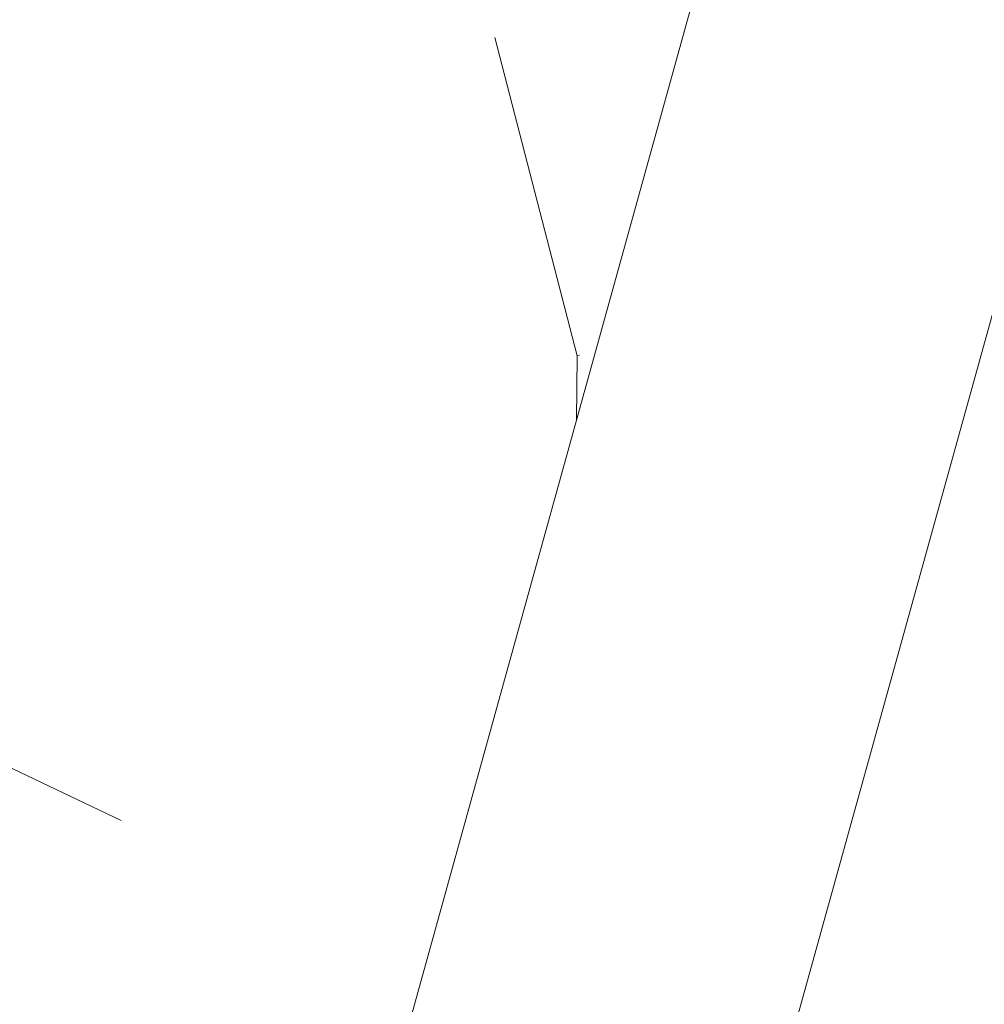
# Model space of a CAD drawing. Header units: millimetres. Extents: x -6861 to -4784, y 84 to 6892.
# Tile 9 of 200: x -5050.71 to -5046.83, y 243.05 to 247.01. Entities that reach past the tile are written whole.
import ezdxf

# ---------------------------------------------------------------- set-up
doc = ezdxf.new("R2010")
doc.units = ezdxf.units.MM
doc.layers.add('A-DETL-GENF', color=7, linetype='Continuous', lineweight=9)
doc.layers.add('E-LITE-EQPM', color=7, linetype='Continuous', lineweight=20)

# ---------------------------------------------------------------- blocks, each defined once
blk = doc.blocks.new('01 PODIUM EMPOTRADO CON MARCO 3_glb - PODIUM EMPOTRADO CON MARCO 3_dwg_NS-2254 ÍßÁ_1_5Ð_$$_É_îAÔO-659104-Lateral_PDF')
at = {"lineweight": 9}
for p, q in [((-3248.3851, 199.9544), (-3234.9119, 248.5)), ((-3233.3552, 248.5), (-3246.9398, 199.5532)), ((-3235.7696, 245.6604), (-3236.1007, 246.942)), ((-3235.7719, 245.4016), (-3235.7696, 245.6604)), ((-3235.7601, 245.6628), (-3235.7696, 245.6604)), ((-3237.6059, 243.788), (-3238.9597, 244.434))]:
    blk.add_line(p, q, dxfattribs=at)
blk = doc.blocks.new('01 PODIUM EMPOTRADO CON MARCO 3_glb - UNO  WHITE_GOLD DOWNLIGHT EMPOTRABLE-659121-Lateral_PDF')
blk.add_blockref('01 PODIUM EMPOTRADO CON MARCO 3_glb - PODIUM EMPOTRADO CON MARCO 3_dwg_NS-2254 ÍßÁ_1_5Ð_$$_É_îAÔO-659104-Lateral_PDF', (0, 0))

msp = doc.modelspace()

# ---------------------------------------------------------------- hatches: boundary and pattern name
at = {"layer": 'A-DETL-GENF', "true_color": 0xaaaaaa}
h = msp.add_hatch(dxfattribs=at)
h.set_pattern_fill('FP_2', color=253, style=0, pattern_type=2)
h.set_pattern_definition([(45, (-4840.205, 277.281), (-10.6066, 10.6066), []), (135, (-4840.205, 277.281), (-10.6066, -10.6066), [])])
h.paths.add_polyline_path([(-5061.6568, 150), (-4823.7568, 150), (-4823.7568, 450), (-5061.6568, 450), (-5061.6568, 351.5), (-4866.6568, 351.5), (-4866.6568, 248.5), (-5061.6568, 248.5), (-5061.6568, 159.1628)])

# ---------------------------------------------------------------- block references
at = {"layer": 'E-LITE-EQPM'}
msp.add_blockref('01 PODIUM EMPOTRADO CON MARCO 3_glb - UNO  WHITE_GOLD DOWNLIGHT EMPOTRABLE-659121-Lateral_PDF', (-1812.697, 0), dxfattribs=at)

doc.saveas('drawing.dxf')
